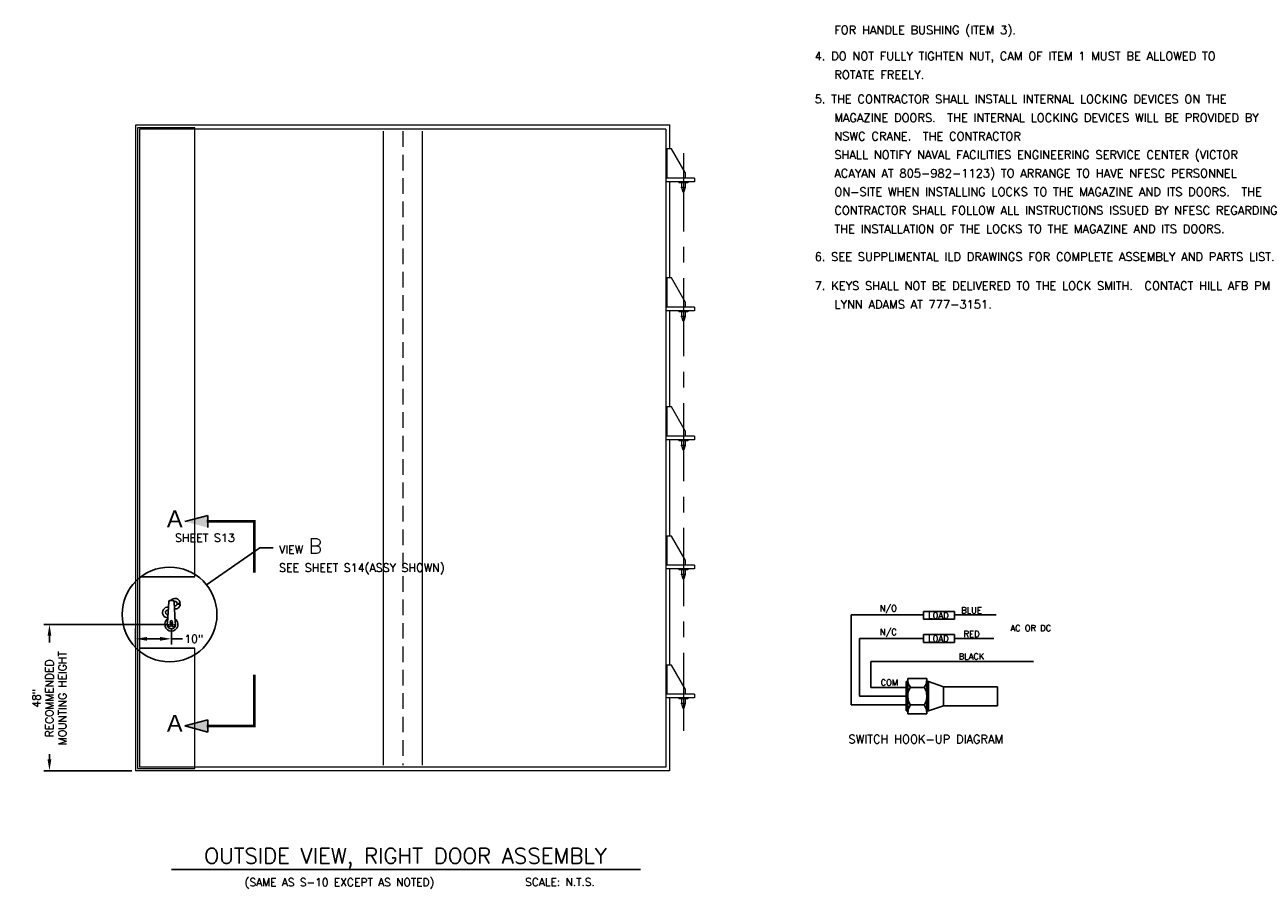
# Model space of a CAD drawing. Header units: inches. Extents: x 42.4 to 79.9, y -7.7 to 20.3.
# Tile 1 of 3: x 43.6 to 63.4, y -7.7 to 6.1. Entities that reach past the tile are written whole.
import ezdxf
from ezdxf.enums import TextEntityAlignment as Align

# ---------------------------------------------------------------- set-up
doc = ezdxf.new("R2010")
doc.units = ezdxf.units.IN
doc.header["$MEASUREMENT"] = 0
doc.linetypes.add('CENTER', pattern=[2, 1.25, -0.25, 0.25, -0.25])
doc.linetypes.add('HIDDEN', pattern=[0.375, 0.25, -0.125])
doc.layers.get('0').update_dxf_attribs({"lineweight": 0})
doc.layers.add('11', color=7, linetype='Continuous', lineweight=0)
doc.layers.add('8', color=7, linetype='Continuous', lineweight=0)
for name, color, linetype in [('B1', 1, 'Continuous'), ('BUSHINGS', 6, 'Continuous'), ('CAMSFT_DIMMENSIONS', 5, 'Continuous'), ('COM-CALLOUT', 7, 'Continuous'), ('COM-DIMS', 2, 'Continuous'), ('COM-NOTES', 6, 'Continuous'), ('COM-TXT-100', 6, 'Continuous'), ('DIMS', 1, 'Continuous'), ('LEVER', 7, 'Continuous'), ('OBJ', 7, 'Continuous'), ('R_MAINBODY', 3, 'Continuous'), ('S-ANNO-TEXT-LW10', 2, 'Continuous'), ('S-ANNO-TEXT-LW20', 1, 'Continuous'), ('S-ANNO-TEXT-LW28', 7, 'Continuous'), ('S_CAMSFT2', 5, 'Continuous')]:
    doc.layers.add(name, color=color, linetype=linetype)
doc.styles.add('ROMANS', font='romans', dxfattribs={"height": 0.2})
doc.styles.add('SANSSERIF', font='sas_____.pfb', dxfattribs={"height": 0.375})
doc.styles.add('SIMPLEX', font='simplex.shx')
doc.styles.get("Standard").update_dxf_attribs({"font": 'simplex.shx'})
doc.dimstyles.new('DIM', dxfattribs={"dimtxt": 0.125, "dimasz": 0.18, "dimexe": 0.09, "dimexo": 0.0625, "dimgap": 0.05, "dimtad": 0, "dimdec": 0, "dimzin": 0, "dimdsep": 46, "dimlunit": 4, "dimtxsty": 'SIMPLEX', "dimcen": 0.09, "dimadec": 0, "dimazin": 0, "dimtfac": 1, "dimtdec": 0, "dimtofl": 0, "dimtmove": 0, "dimatfit": 3, "dimfxl": 0, "dimfrac": 1, "dimtolj": 1, "dimtzin": 0, "dimarcsym": 0})

# ---------------------------------------------------------------- blocks, each defined once
blk = doc.blocks.new('*D5')
at = {"layer": 'COM-DIMS', "color": 0, "lineweight": -2}
for p, q in [((45.843, -3.486), (43.862, -3.486)), ((43.952, -3.666), (43.952, -3.774)), ((43.952, -5.649), (43.952, -5.565)), ((45.271, -5.829), (43.862, -5.829))]:
    blk.add_line(p, q, dxfattribs=at)
at = {"layer": 'COM-DIMS', "color": 0}
for points in [[(43.922, -3.666), (43.982, -3.666), (43.952, -3.486)], [(43.922, -5.649), (43.982, -5.649), (43.952, -5.829)]]:
    blk.add_solid(points, dxfattribs=at)
at = {"layer": 'Defpoints', "color": 0}
for p in [(43.952, -3.486), (45.905, -3.486, 0.126), (45.333, -5.829, 0.042)]:
    blk.add_point(p, dxfattribs=at)
at = {"layer": 'COM-DIMS', "color": 0, "insert": (43.952, -4.669), "char_height": 0.125, "attachment_point": 5, "rotation": 90, "style": 'SIMPLEX'}
blk.add_mtext('\\A1;48"\\PRECOMMENDED\\PMOUNTING HEIGHT', dxfattribs=at)
blk = doc.blocks.new('*D6')
at = {"layer": 'COM-DIMS', "color": 0, "lineweight": -2}
for p, q in [((45.333, -3.549), (45.333, -3.807)), ((45.905, -3.549), (45.905, -3.807)), ((45.513, -3.717), (45.725, -3.717)), ((45.905, -3.717), (46.085, -3.717))]:
    blk.add_line(p, q, dxfattribs=at)
at = {"layer": 'COM-DIMS', "color": 0}
for points in [[(45.513, -3.687), (45.513, -3.747), (45.333, -3.717)], [(45.725, -3.687), (45.725, -3.747), (45.905, -3.717)]]:
    blk.add_solid(points, dxfattribs=at)
at = {"layer": 'Defpoints', "color": 0}
for p in [(45.333, -3.486, 0.084), (45.905, -3.486, 0.084), (45.333, -3.717)]:
    blk.add_point(p, dxfattribs=at)
at = {"layer": 'COM-DIMS', "color": 0, "insert": (46.266, -3.717), "char_height": 0.125, "attachment_point": 5, "style": 'SIMPLEX'}
blk.add_mtext('\\A1;10"', dxfattribs=at)

msp = doc.modelspace()

# ---------------------------------------------------------------- hatches: boundary and pattern name
at = {"layer": 'COM-CALLOUT', "ltscale": 10}
for points in [[(46.487, -1.739), (46.121, -1.837), (46.487, -1.935)], [(46.487, -5.014), (46.121, -5.112), (46.487, -5.21)]]:
    msp.add_hatch(color=256, dxfattribs=at).paths.add_polyline_path(points)

# ---------------------------------------------------------------- linework, layer by layer
at = {"linetype": 'Continuous'}
msp.add_line((49.923, 4.448, 0.042), (49.299, 4.448, 0.042), dxfattribs=at)
for p, q in [((46.283, -2.723, 0.126), (45.392, -2.723, 0.126)), ((45.392, -2.723, 0.126), (46.283, -2.723, 0.084)), ((46.283, -3.866, 0.126), (45.392, -3.866, 0.126)), ((45.392, -3.866, 0.126), (46.283, -3.866, 0.126))]:
    msp.add_line(p, q)
at = {"linetype": 'Continuous', "elevation": 0.084}
msp.add_lwpolyline([(46.283, -2.723), (46.283, 4.467), (45.362, 4.467), (45.362, -5.793), (46.283, -5.793), (46.283, -3.866)], dxfattribs=at)
at = {"layer": '11', "linetype": 'Continuous', "lineweight": 0}
for p, q in [((45.333, 4.507, 0.042), (45.333, -5.829, 0.042)), ((53.888, 4.507, 0.042), (45.333, 4.507, 0.042)), ((45.392, 4.448, 0.042), (45.392, -5.771, 0.042)), ((53.829, 4.448, 0.042), (45.392, 4.448, 0.042)), ((49.299, 4.411, 0.126), (49.299, -5.74, 0.126)), ((49.923, 4.411, 0.126), (49.923, -5.74, 0.126)), ((53.829, 4.448, 0.042), (53.829, -5.771, 0.042)), ((53.888, 4.507, 0.042), (53.888, 4.13, 0.042)), ((53.844, 4.13, 0.042), (53.844, 3.661, 0.042)), ((53.917, 4.13, 0.042), (53.844, 4.13, 0.042)), ((54.137, 3.749, 0.042), (53.917, 4.13, 0.042)), ((54.284, 3.661, 0.042), (53.829, 3.661, 0.042)), ((54.284, 3.602, 0.042), (53.829, 3.602, 0.042)), ((53.888, 3.602, 0.042), (53.888, 2.063, 0.042)), ((54.035, 3.602, 0.042), (54.035, 3.588, 0.042)), ((54.181, 3.588, 0.042), (54.035, 3.588, 0.042)), ((54.079, 3.588, 0.042), (54.079, 3.514, 0.042)), ((54.137, 3.749, 0.042), (54.137, 3.661, 0.042)), ((54.137, 3.675, 0.042), (54.137, 3.661, 0.042)), ((54.137, 3.588, 0.042), (54.137, 3.514, 0.042)), ((54.181, 3.602, 0.042), (54.181, 3.588, 0.042)), ((54.284, 3.661, 0.042), (54.284, 3.602, 0.042)), ((54.079, 3.514, 0.042), (54.098, 3.441, 0.042)), ((54.137, 3.514, 0.042), (54.079, 3.514, 0.042)), ((54.117, 3.441, 0.042), (54.098, 3.441, 0.042)), ((54.137, 3.514, 0.042), (54.117, 3.441, 0.042)), ((53.917, 2.063, 0.042), (53.829, 2.063, 0.042)), ((53.844, 2.063, 0.042), (53.844, 1.594, 0.042)), ((54.137, 1.682, 0.042), (53.917, 2.063, 0.042)), ((54.284, 1.594, 0.042), (53.844, 1.594, 0.042)), ((54.137, 1.682, 0.042), (54.137, 1.594, 0.042)), ((54.284, 1.594, 0.042), (54.284, 1.536, 0.042)), ((54.284, 1.536, 0.042), (53.829, 1.536, 0.042)), ((53.888, 1.536, 0.042), (53.888, -0.003, 0.042)), ((54.035, 1.536, 0.042), (54.035, 1.521, 0.042)), ((54.181, 1.521, 0.042), (54.035, 1.521, 0.042)), ((54.079, 1.521, 0.042), (54.079, 1.448, 0.042)), ((54.079, 1.448, 0.042), (54.098, 1.375, 0.042)), ((54.137, 1.448, 0.042), (54.079, 1.448, 0.042)), ((54.137, 1.448, 0.042), (54.117, 1.375, 0.042)), ((54.137, 1.521, 0.042), (54.137, 1.448, 0.042)), ((54.181, 1.536, 0.042), (54.181, 1.521, 0.042)), ((54.117, 1.375, 0.042), (54.098, 1.375, 0.042)), ((53.917, -0.003, 0.042), (53.829, -0.003, 0.042)), ((53.844, -0.003, 0.042), (53.844, -0.472, 0.042)), ((54.137, -0.384, 0.042), (53.917, -0.003, 0.042)), ((54.137, -0.384, 0.042), (54.137, -0.472, 0.042)), ((54.284, -0.531, 0.042), (53.829, -0.531, 0.042)), ((54.284, -0.472, 0.042), (53.844, -0.472, 0.042)), ((53.888, -0.531, 0.042), (53.888, -2.07, 0.042)), ((54.035, -0.531, 0.042), (54.035, -0.545, 0.042)), ((54.181, -0.545, 0.042), (54.035, -0.545, 0.042)), ((54.079, -0.545, 0.042), (54.079, -0.619, 0.042)), ((54.137, -0.545, 0.042), (54.137, -0.619, 0.042)), ((54.181, -0.531, 0.042), (54.181, -0.545, 0.042)), ((54.284, -0.472, 0.042), (54.284, -0.531, 0.042)), ((54.079, -0.619, 0.042), (54.098, -0.692, 0.042)), ((54.137, -0.619, 0.042), (54.079, -0.619, 0.042)), ((54.117, -0.692, 0.042), (54.098, -0.692, 0.042)), ((54.137, -0.619, 0.042), (54.117, -0.692, 0.042)), ((53.844, -2.07, 0.042), (53.844, -2.539, 0.042)), ((53.917, -2.07, 0.042), (53.844, -2.07, 0.042)), ((54.137, -2.451, 0.042), (53.917, -2.07, 0.042)), ((54.284, -2.539, 0.042), (53.829, -2.539, 0.042)), ((54.137, -2.451, 0.042), (54.137, -2.539, 0.042)), ((54.284, -2.539, 0.042), (54.284, -2.597, 0.042)), ((54.284, -2.597, 0.042), (53.829, -2.597, 0.042)), ((53.888, -2.597, 0.042), (53.888, -4.136, 0.042)), ((54.035, -2.597, 0.042), (54.035, -2.612, 0.042)), ((54.181, -2.612, 0.042), (54.035, -2.612, 0.042)), ((54.079, -2.612, 0.042), (54.079, -2.685, 0.042)), ((54.079, -2.685, 0.042), (54.098, -2.758, 0.042)), ((54.137, -2.685, 0.042), (54.079, -2.685, 0.042)), ((54.117, -2.758, 0.042), (54.098, -2.758, 0.042)), ((54.137, -2.685, 0.042), (54.117, -2.758, 0.042)), ((54.137, -2.612, 0.042), (54.137, -2.685, 0.042)), ((54.181, -2.597, 0.042), (54.181, -2.612, 0.042)), ((53.844, -4.136, 0.042), (53.844, -4.605, 0.042)), ((53.917, -4.136, 0.042), (53.844, -4.136, 0.042)), ((54.137, -4.517, 0.042), (53.917, -4.136, 0.042)), ((54.137, -4.517, 0.042), (54.137, -4.605, 0.042)), ((54.284, -4.605, 0.042), (53.829, -4.605, 0.042)), ((54.284, -4.664, 0.042), (53.829, -4.664, 0.042)), ((53.888, -4.664, 0.042), (53.888, -5.829, 0.042)), ((54.035, -4.664, 0.042), (54.035, -4.678, 0.042)), ((54.181, -4.678, 0.042), (54.035, -4.678, 0.042)), ((54.079, -4.678, 0.042), (54.079, -4.752, 0.042)), ((54.137, -4.752, 0.042), (54.079, -4.752, 0.042)), ((54.079, -4.752, 0.042), (54.098, -4.825, 0.042)), ((54.137, -4.752, 0.042), (54.117, -4.825, 0.042)), ((54.137, -4.678, 0.042), (54.137, -4.752, 0.042)), ((54.181, -4.664, 0.042), (54.181, -4.678, 0.042)), ((54.284, -4.605, 0.042), (54.284, -4.664, 0.042)), ((54.117, -4.825, 0.042), (54.098, -4.825, 0.042)), ((53.888, -5.829, 0.042), (45.333, -5.829, 0.042)), ((53.829, -5.771, 0.042), (45.392, -5.771, 0.042))]:
    msp.add_line(p, q, dxfattribs=at)
at = {"layer": '11', "linetype": 'HIDDEN', "lineweight": 0}
for p, q in [((49.299, 4.411, 0.126), (49.299, -5.74, 0.126)), ((49.611, 4.411, 0.126), (49.611, -5.74, 0.126))]:
    msp.add_line(p, q, dxfattribs=at)
at = {"layer": '11', "linetype": 'CENTER', "lineweight": 0}
msp.add_line((54.108, 4.059, 0.042), (54.108, -5.352, 0.042), dxfattribs=at)
at = {"layer": '11', "linetype": 'Continuous', "lineweight": 0}
for p in [(54.079, 3.513, 0.042), (54.079, 1.446, 0.042), (54.079, -0.62, 0.042), (54.079, -2.687, 0.042), (54.079, -4.753, 0.042)]:
    msp.add_point(p, dxfattribs=at)
at = {"layer": '8', "linetype": 'Continuous', "lineweight": 0}
msp.add_point((53.888, 4.507, 0.042), dxfattribs=at)
at = {"layer": 'B1', "linetype": 'Continuous'}
for p, q in [((57.953, -3.278), (58.449, -3.278)), ((57.953, -3.278), (57.953, -3.404)), ((58.449, -3.404), (58.449, -3.278)), ((57.953, -3.404), (58.449, -3.404)), ((56.931, -3.712), (57.953, -3.712)), ((56.931, -4.636), (56.931, -3.712)), ((57.953, -3.649), (58.449, -3.649)), ((57.953, -3.649), (57.953, -3.776)), ((58.449, -3.776), (58.449, -3.649)), ((58.449, -3.712), (59.079, -3.712)), ((57.953, -3.776), (58.449, -3.776)), ((57.679, -4.636), (56.931, -4.636))]:
    msp.add_line(p, q, dxfattribs=at)
at = {"layer": 'BUSHINGS', "ltscale": 10}
for p, q in [((46, -3.149, 0.126), (46.048, -3.149, 0.126)), ((46, -3.16, 0.126), (46.048, -3.16, 0.126))]:
    msp.add_line(p, q, dxfattribs=at)
for centre, radius, start, end in [((45.963, -3.154, 0.126), 0.0849, 3.7269, 144.6726), ((45.963, -3.154, 0.126), 0.0371, 8.5441, 114.9535), ((45.963, -3.154, 0.126), 0.0371, 252.0261, 351.4559), ((45.963, -3.154, 0.126), 0.0849, 264.0201, 356.2731), ((45.847, -3.294, 0.126), 0.0849, 82.9627, 270.936), ((45.847, -3.294, 0.126), 0.0371, 77.8056, 276.0932), ((45.905, -3.486, 0.126), 0.106, 123.1462, 56.8538)]:
    msp.add_arc(centre, radius, start, end, dxfattribs=at)
at = {"layer": 'CAMSFT_DIMMENSIONS', "linetype": 'Continuous'}
msp.add_line((59.142, -4.788), (59.142, -4.484), dxfattribs=at)
at = {"layer": 'COM-CALLOUT', "ltscale": 10}
for p, q in [((46.121, -1.837), (46.487, -1.739)), ((46.487, -1.739), (46.487, -1.935)), ((46.121, -5.112), (46.487, -5.014)), ((46.121, -5.112), (46.487, -5.21)), ((46.487, -5.21), (46.487, -5.014))]:
    msp.add_line(p, q, dxfattribs=at)
at = {"layer": 'COM-CALLOUT', "ltscale": 10, "const_width": 0.0433}
for points in [[(46.473, -1.837), (47.233, -1.837), (47.233, -2.658)], [(46.473, -5.112), (47.233, -5.112), (47.233, -4.291)]]:
    msp.add_lwpolyline(points, dxfattribs=at)
at = {"layer": 'COM-CALLOUT', "ltscale": 10, "elevation": 0.126}
msp.add_lwpolyline([(46.466, -2.85), (47.325, -2.259), (47.537, -2.259)], dxfattribs=at)
at = {"layer": 'COM-CALLOUT', "ltscale": 10}
msp.add_circle((45.876, -3.327, 0.126), 0.759, dxfattribs=at)
at = {"layer": 'DIMS'}
for p, q in [((45.875, -3.486, 0.126), (45.936, -3.486, 0.126)), ((45.905, -3.517, 0.126), (45.905, -3.455, 0.126))]:
    msp.add_line(p, q, dxfattribs=at)
at = {"layer": 'LEVER', "elevation": 0.126}
msp.add_lwpolyline([(45.844, -3.454, 1.645046), (45.966, -3.454), (45.949, -3.125, 0.398704), (45.927, -3.105), (45.905, -3.105), (45.883, -3.105, 0.398704), (45.862, -3.125)], format="xyb", close=True, dxfattribs=at)
at = {"layer": 'LEVER'}
for centre, radius in [((45.871, -3.506, 0.126), 0.0205), ((45.905, -3.446, 0.126), 0.0205), ((45.905, -3.486, 0.126), 0.0182), ((45.94, -3.506, 0.126), 0.0205)]:
    msp.add_circle(centre, radius, dxfattribs=at)
at = {"layer": 'OBJ', "linetype": 'Continuous'}
for p, q in [((57.111, -4.078), (59.718, -4.078)), ((57.111, -4.495), (57.111, -4.078)), ((57.679, -4.495), (57.111, -4.495))]:
    msp.add_line(p, q, dxfattribs=at)
at = {"layer": 'R_MAINBODY', "linetype": 'Continuous'}
for p, q in [((57.703, -4.354), (57.703, -4.917)), ((57.703, -4.354), (58.008, -4.354)), ((58.008, -4.354), (58.008, -4.917)), ((57.679, -4.402), (57.703, -4.402)), ((57.679, -4.402), (57.679, -4.87)), ((57.746, -4.495), (57.966, -4.495)), ((58.008, -4.402), (58.033, -4.402)), ((58.033, -4.402), (58.276, -4.484)), ((58.033, -4.402), (58.033, -4.87)), ((58.276, -4.484), (59.142, -4.484)), ((58.276, -4.484), (58.276, -4.788)), ((57.679, -4.87), (57.703, -4.87)), ((57.703, -4.917), (58.008, -4.917)), ((57.746, -4.776), (57.966, -4.776)), ((58.008, -4.87), (58.033, -4.87)), ((58.276, -4.788), (58.033, -4.87)), ((58.276, -4.788), (59.142, -4.788))]:
    msp.add_line(p, q, dxfattribs=at)
for points in [[(57.703, -4.354, 0.075256), (57.716, -4.435, 0.080775), (57.746, -4.495, 0.106108)], [(57.966, -4.495, 0.080775), (57.996, -4.435, 0.075256), (58.008, -4.354, 0.075256)], [(57.746, -4.495, 0.080775), (57.716, -4.555, 0.075256), (57.703, -4.636, 0.075256)], [(57.966, -4.776, 0.080775), (57.996, -4.716, 0.075256), (58.008, -4.636, 0.075256), (57.996, -4.555, 0.080775), (57.966, -4.495, 0.106108)], [(57.703, -4.636, 0.075256), (57.716, -4.716, 0.080775), (57.746, -4.776, 0.106108)], [(57.746, -4.776, 0.080775), (57.716, -4.837, 0.075256), (57.703, -4.917, 0.075256)], [(58.008, -4.917, 0.075256), (57.996, -4.837, 0.080775), (57.966, -4.776, 0.106108)]]:
    msp.add_lwpolyline(points, format="xyb", dxfattribs=at)
at = {"layer": 'S-ANNO-TEXT-LW20'}
msp.add_line((45.905, -7.409, 0.042), (53.421, -7.409, 0.042), dxfattribs=at)
at = {"layer": 'S_CAMSFT2', "linetype": 'Continuous'}
for p, q in [((56.795, -3.335), (57.953, -3.335)), ((56.795, -4.776), (56.795, -3.335)), ((58.449, -3.335), (59.118, -3.335)), ((57.679, -4.776), (56.795, -4.776))]:
    msp.add_line(p, q, dxfattribs=at)

# ---------------------------------------------------------------- texts
at = {"layer": 'COM-CALLOUT', "style": 'SANSSERIF'}
for p in [(45.833, -1.93), (45.833, -5.205)]:
    msp.add_text('A', height=0.271, dxfattribs=at).set_placement(p)
at = {"layer": 'COM-CALLOUT', "ltscale": 10, "style": 'ROMANS'}
msp.add_text('SHEET S13', height=0.13, dxfattribs=at).set_placement((45.963, -2.164, 0.042))
at = {"layer": 'COM-CALLOUT', "ltscale": 10, "insert": (47.63, -2.112, 0.126), "char_height": 0.13, "width": 3, "attachment_point": 1, "style": 'ROMANS'}
msp.add_mtext('VIEW {\\H1.846x;B\\P}SEE SHEET S14(ASSY SHOWN)', dxfattribs=at)
at = {"layer": 'COM-DIMS', "linetype": 'Continuous', "style": 'ROMANS'}
for s, p in [('N/O', (57.39, -3.235)), ('LOAD', (58.193, -3.343)), ('BLUE', (58.725, -3.261)), ('N/C', (57.39, -3.614)), ('AC OR DC', (59.674, -3.545)), ('LOAD', (58.193, -3.714)), ('RED', (58.725, -3.639)), ('BLACK', (58.725, -3.999)), ('COM', (57.408, -4.417))]:
    msp.add_text(s, height=0.0975, dxfattribs=at).set_placement(p, align=Align.MIDDLE)
at = {"layer": 'COM-NOTES'}
for s, p in [('FOR HANDLE BUSHING (ITEM 3).', (56.526, 5.967)), ('4. DO NOT FULLY TIGHTEN NUT, CAM OF ITEM 1 MUST BE ALLOWED TO', (56.211, 5.549)), ('ROTATE FREELY.', (56.526, 5.25)), ('5. THE CONTRACTOR SHALL INSTALL INTERNAL LOCKING DEVICES ON THE', (56.211, 4.861)), ('MAGAZINE DOORS.  THE INTERNAL LOCKING DEVICES WILL BE PROVIDED BY', (56.526, 4.562)), ('NSWC CRANE.  THE CONTRACTOR', (56.526, 4.265)), ('SHALL NOTIFY NAVAL FACILITIES ENGINEERING SERVICE CENTER (VICTOR', (56.526, 3.969)), ('ACAYAN AT 805-982-1123) TO ARRANGE TO HAVE NFESC PERSONNEL', (56.526, 3.672)), ('ON-SITE WHEN INSTALLING LOCKS TO THE MAGAZINE AND ITS DOORS.  THE', (56.526, 3.375)), ('CONTRACTOR SHALL FOLLOW ALL INSTRUCTIONS ISSUED BY NFESC REGARDING', (56.526, 3.078)), ('THE INSTALLATION OF THE LOCKS TO THE MAGAZINE AND ITS DOORS.', (56.526, 2.781)), ('6. SEE SUPPLIMENTAL ILD DRAWINGS FOR COMPLETE ASSEMBLY AND PARTS LIST.', (56.211, 2.335)), ('7. KEYS SHALL NOT BE DELIVERED TO THE LOCK SMITH.  CONTACT HILL AFB PM', (56.211, 1.87)), ('LYNN ADAMS AT 777-3151.', (56.526, 1.572))]:
    msp.add_text(s, height=0.13443, dxfattribs=at).set_placement(p)
at = {"layer": 'COM-TXT-100', "style": 'SIMPLEX'}
msp.add_text('SWITCH HOOK-UP DIAGRAM', height=0.13443, dxfattribs=at).set_placement((56.753, -5.391))
at = {"layer": 'S-ANNO-TEXT-LW10', "style": 'SIMPLEX'}
for s, p in [('(SAME AS S-10 EXCEPT AS NOTED)', (48.598, -7.677, 0.042)), ('SCALE: N.T.S.', (52.131, -7.675, 0.042))]:
    msp.add_text(s, height=0.125, dxfattribs=at).set_placement(p, align=Align.CENTER)
at = {"layer": 'S-ANNO-TEXT-LW28'}
msp.add_text('OUTSIDE VIEW, RIGHT DOOR ASSEMBLY', height=0.25, dxfattribs=at).set_placement((49.658, -7.317, 0.042), align=Align.CENTER)

# ---------------------------------------------------------------- dimensions: what is measured, and where the dimension line sits
at = {"layer": 'COM-DIMS'}
dim = msp.add_linear_dim(base=(43.952, -3.486), p1=(45.333, -5.829, 0.042), p2=(45.905, -3.486, 0.126), angle=90, text='48"\\PRECOMMENDED\\PMOUNTING HEIGHT', dimstyle='DIM', dxfattribs=at)
dim.commit()
dim.dimension.update_dxf_attribs({"geometry": '*D5', "text_midpoint": (43.952, -4.669), "dimtype": 160})
dim = msp.add_linear_dim(base=(45.333, -3.717, 0.042), p1=(45.905, -3.486, 0.126), p2=(45.333, -3.486, 0.126), text='10"', dimstyle='DIM', dxfattribs=at)
dim.commit()
dim.dimension.update_dxf_attribs({"geometry": '*D6', "text_midpoint": (46.266, -3.717, 0.042), "dimtype": 160})

doc.saveas('drawing.dxf')
